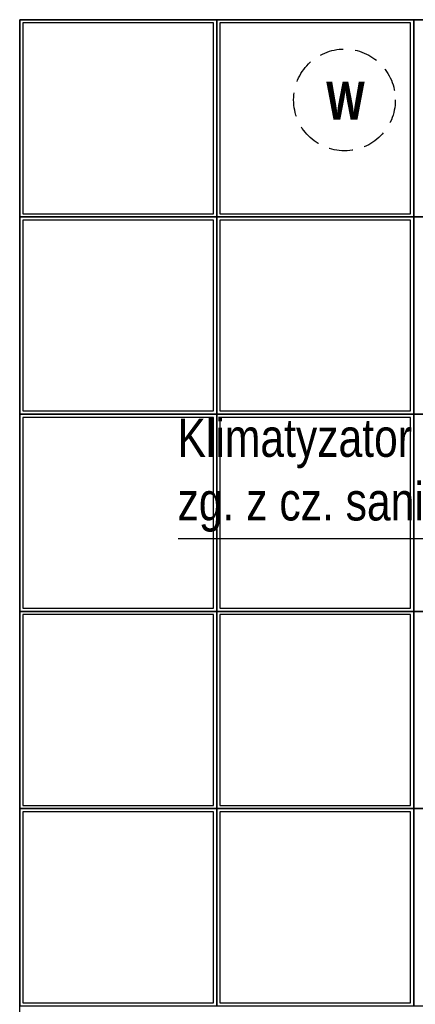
# Model space of a CAD drawing. Header units: millimetres. Extents: x -5941 to 19721, y -9230 to 6433.
# Tile 38 of 204: x 5652 to 5777, y -7516 to -7206. Entities that reach past the tile are written whole.
import ezdxf

# ---------------------------------------------------------------- set-up
doc = ezdxf.new("R2010")
doc.units = ezdxf.units.MM
doc.linetypes.add('DASHED', pattern=[0.75, 0.5, -0.25])
for name, color, linetype in [('A_SC_MUROWANA_DZIAŁOWA', 42, 'Continuous'), ('A_SUFITY', 6, 'Continuous'), ('A_SUFITY OPIS', 1, 'Continuous')]:
    doc.layers.add(name, color=color, linetype=linetype)
doc.layers.add('FLUID-W.WC1.2', color=7, linetype='Continuous', lineweight=30)
doc.styles.add('BIKWYM', font='BIKROMSW.SHX', dxfattribs={"width": 0.8})
doc.styles.get("Standard").update_dxf_attribs({"font": 'arial.ttf'})

msp = doc.modelspace()

# ---------------------------------------------------------------- linework, layer by layer
at = {"layer": 'A_SC_MUROWANA_DZIAŁOWA', "color": 8}
msp.add_lwpolyline([(5652.032, -7630.085), (5652.032, -7206.085), (6108.032, -7206.085)], dxfattribs=at)
at = {"layer": 'A_SUFITY'}
for points in [[(5652.032, -7268.085), (5714.032, -7268.085), (5714.032, -7206.085), (5652.032, -7206.085)], [(5653.032, -7267.085), (5713.032, -7267.085), (5713.032, -7207.085), (5653.032, -7207.085)], [(5714.032, -7268.085), (5776.032, -7268.085), (5776.032, -7206.085), (5714.032, -7206.085)], [(5715.032, -7267.085), (5775.032, -7267.085), (5775.032, -7207.085), (5715.032, -7207.085)], [(5776.032, -7268.085), (5838.032, -7268.085), (5838.032, -7206.085), (5776.032, -7206.085)], [(5652.032, -7330.085), (5714.032, -7330.085), (5714.032, -7268.085), (5652.032, -7268.085)], [(5653.032, -7329.085), (5713.032, -7329.085), (5713.032, -7269.085), (5653.032, -7269.085)], [(5714.032, -7330.085), (5776.032, -7330.085), (5776.032, -7268.085), (5714.032, -7268.085)], [(5715.032, -7329.085), (5775.032, -7329.085), (5775.032, -7269.085), (5715.032, -7269.085)], [(5776.032, -7330.085), (5838.032, -7330.085), (5838.032, -7268.085), (5776.032, -7268.085)], [(5652.032, -7392.085), (5714.032, -7392.085), (5714.032, -7330.085), (5652.032, -7330.085)], [(5653.032, -7391.085), (5713.032, -7391.085), (5713.032, -7331.085), (5653.032, -7331.085)], [(5714.032, -7392.085), (5776.032, -7392.085), (5776.032, -7330.085), (5714.032, -7330.085)], [(5715.032, -7391.085), (5775.032, -7391.085), (5775.032, -7331.085), (5715.032, -7331.085)], [(5776.032, -7392.085), (5838.032, -7392.085), (5838.032, -7330.085), (5776.032, -7330.085)], [(5652.032, -7454.085), (5714.032, -7454.085), (5714.032, -7392.085), (5652.032, -7392.085)], [(5653.032, -7453.085), (5713.032, -7453.085), (5713.032, -7393.085), (5653.032, -7393.085)], [(5714.032, -7454.085), (5776.032, -7454.085), (5776.032, -7392.085), (5714.032, -7392.085)], [(5715.032, -7453.085), (5775.032, -7453.085), (5775.032, -7393.085), (5715.032, -7393.085)], [(5776.032, -7454.085), (5838.032, -7454.085), (5838.032, -7392.085), (5776.032, -7392.085)], [(5652.032, -7516.085), (5714.032, -7516.085), (5714.032, -7454.085), (5652.032, -7454.085)], [(5653.032, -7515.085), (5713.032, -7515.085), (5713.032, -7455.085), (5653.032, -7455.085)], [(5714.032, -7516.085), (5776.032, -7516.085), (5776.032, -7454.085), (5714.032, -7454.085)], [(5715.032, -7515.085), (5775.032, -7515.085), (5775.032, -7455.085), (5715.032, -7455.085)], [(5776.032, -7516.085), (5838.032, -7516.085), (5838.032, -7454.085), (5776.032, -7454.085)]]:
    msp.add_lwpolyline(points, close=True, dxfattribs=at)
at = {"layer": 'A_SUFITY OPIS'}
msp.add_lwpolyline([(5887.232, -7414.669), (5841.302, -7369.222), (5701.872, -7369.222)], dxfattribs=at)
at = {"layer": 'FLUID-W.WC1.2', "color": 8, "linetype": 'DASHED', "ltscale": 15}
msp.add_circle((5754.24, -7231.311), 16, dxfattribs=at)

# ---------------------------------------------------------------- texts
at = {"layer": 'A_SUFITY OPIS', "insert": (5701.7, -7331.495), "char_height": 12, "width": 153.36367, "attachment_point": 1}
msp.add_mtext('{\\W0.8;Klimatyzator kasetonowy\\Pzg. z cz. sanitarną}', dxfattribs=at)
at = {"layer": 'FLUID-W.WC1.2', "color": 8, "linetype": 'Continuous', "insert": (5754.548, -7231.542), "char_height": 12, "attachment_point": 5, "style": 'BIKWYM'}
msp.add_mtext('\\fSegoe UI Black|b1|i0;\\A1;W', dxfattribs=at)

doc.saveas('drawing.dxf')
